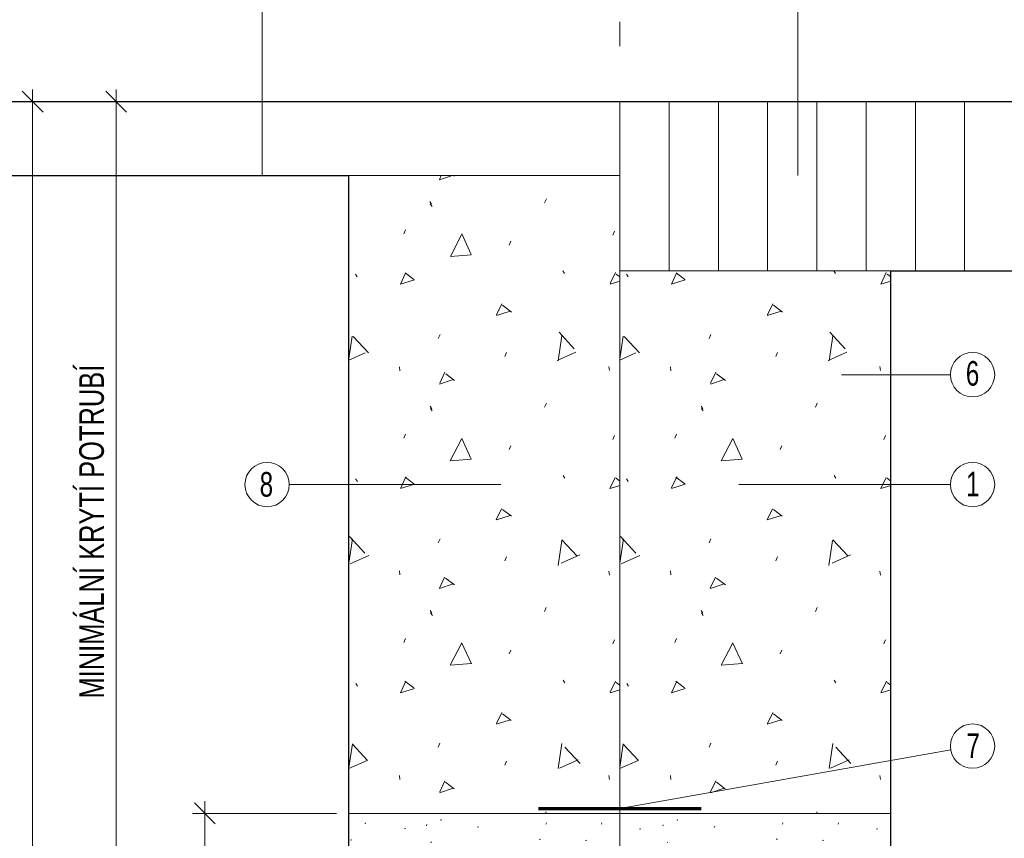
# Model space of a CAD drawing. Header units: metres. Extents: x -223.27 to -218.02, y -12.85 to -5.43.
# Tile 2 of 2: x -221.88 to -219.88, y -8.38 to -6.72. Entities that reach past the tile are written whole.
import ezdxf
from ezdxf.enums import TextEntityAlignment as Align

# ---------------------------------------------------------------- set-up
doc = ezdxf.new("R2010")
doc.units = ezdxf.units.M
doc.header["$MEASUREMENT"] = 0
doc.linetypes.add('DGN Style 3', pattern=[0.485511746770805, 0.3467941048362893, -0.1387176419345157])
doc.linetypes.add('DGN Style 4', pattern=[0.555217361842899, 0.2774352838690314, -0.1387176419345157, 0.0003467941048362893, -0.1387176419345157])
for name, color, linetype, lineweight in [('KOTY', 7, 'Continuous', 0), ('NÁVRH', 7, 'Continuous', 13), ('Vrstva 1', 7, 'Continuous', 0), ('ŠRAFY', 7, 'Continuous', 0)]:
    doc.layers.add(name, color=color, linetype=linetype, lineweight=lineweight)
doc.styles.add('STYLE-ARIAL', font='arial.ttf')

# ---------------------------------------------------------------- blocks, each defined once
blk = doc.blocks.new('KOTA_ZN250')
at = {"color": 0, "linetype": 'ByBlock', "lineweight": -2, "ltscale": 0.25}
for p, q in [((0.2121320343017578, 0.2121320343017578), (-0.2121320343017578, -0.2121320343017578)), ((3.814697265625e-10, -0.2500000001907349), (1.9073486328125e-10, 0.2499999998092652)), ((-0.2499999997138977, 0), (0.2500000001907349, -1.9073486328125e-10))]:
    blk.add_line(p, q, dxfattribs=at)

msp = doc.modelspace()

# ---------------------------------------------------------------- hatches: boundary and pattern name
at = {"layer": 'ŠRAFY'}
h = msp.add_hatch(dxfattribs=at)
h.set_pattern_fill('CONCRT', color=256, style=0, pattern_type=2)
h.set_pattern_definition([(65.00897900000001, (-220.487125, -7.319241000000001), (-0.4253750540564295, -0.829630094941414), [0.024627, -5.00968]), (322.820799, (-220.476721, -7.29692), (-2.126875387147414, 1.659260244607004), [0.022473, -4.78252]), (198.007182, (-220.458816, -7.310500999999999), (-0.8507502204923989, -0.4148152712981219), [0.02962799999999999, -1.312224]), (81.6658, (-220.361505, -7.410586), (-0.4253750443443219, -2.488890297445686), [0.05124099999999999, -2.883456]), (312.991377, (-220.354078, -7.359887), (-3.828375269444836, 4.148150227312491), [0.04540499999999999, -6.192786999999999]), (203.905856, (-220.323117, -7.393097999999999), (-3.828375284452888, -1.659260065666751), [0.041301, -5.076902]), (62.85449000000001, (-220.58054, -7.199816), (-0.4253751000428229, -0.4148154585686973), [0.051242, -0.881083]), (294.50154, (-220.557161, -7.154219), (-0.4253748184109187, 0.8296295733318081), [0.046241, -4.05655]), (185.066156, (-220.537984, -7.196295), (-0.4253747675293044, -1.478389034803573e-08), [0.04181699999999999, -4.655658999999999]), (303.127005, (-220.349658, -7.232674), (-2.126874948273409, 3.318519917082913), [0.006405, -5.442163]), (66.27539300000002, (-220.2502, -7.155419), (-0.8507498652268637, -2.074074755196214), [0.008745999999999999, -3.163004]), (66.27539300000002, (-220.38873, -7.504405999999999), (-0.8507498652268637, -2.074074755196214), [0.008745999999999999, -3.163004]), (66.27539300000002, (-220.46954, -7.401399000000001), (-0.8507498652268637, -2.074074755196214), [0.008745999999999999, -3.163004]), (276.50023, (-220.258413, -7.423703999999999), (8.978275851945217e-09, -0.4148146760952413), [0.008039, -3.749451]), (66.27539300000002, (-220.46066, -7.175841), (-0.8507498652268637, -2.074074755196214), [0.008745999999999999, -3.163004]), (66.27539300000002, (-220.604518, -7.364989), (-0.8507498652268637, -2.074074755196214), [0.008745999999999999, -3.163004]), (65.00897900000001, (-220.60274, -7.458231), (-0.4253750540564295, -0.829630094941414), [0.024627, -5.00968]), (322.820799, (-220.592336, -7.435910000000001), (-2.126875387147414, 1.659260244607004), [0.022473, -4.78252]), (198.007182, (-220.574431, -7.449491), (-0.8507502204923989, -0.4148152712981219), [0.02962799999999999, -1.312224]), (65.00897900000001, (-220.256415, -7.255764), (-0.4253750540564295, -0.829630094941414), [0.024627, -5.00968]), (322.820799, (-220.246011, -7.233442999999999), (-2.126875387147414, 1.659260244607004), [0.022473, -4.78252]), (198.007182, (-220.228106, -7.247024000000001), (-0.8507502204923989, -0.4148152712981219), [0.02962799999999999, -1.312224]), (303.127005, (-220.619623, -7.091616), (-2.126874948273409, 3.318519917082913), [0.006405, -5.442163]), (303.127005, (-220.1978, -7.089591), (-2.126874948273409, 3.318519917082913), [0.006405, -5.442163])])
h.paths.add_polyline_path([(-221.2104293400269, -7.033913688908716), (-221.2104293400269, -8.328913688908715), (-220.6604293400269, -8.328913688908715), (-220.6604293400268, -7.033913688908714)])
h = msp.add_hatch(dxfattribs=at)
h.set_pattern_fill('CONCRT', color=256, style=0, pattern_type=2)
h.set_pattern_definition([(65.00897900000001, (-219.937125, -7.319241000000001), (-0.4253750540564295, -0.829630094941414), [0.024627, -5.00968]), (322.820799, (-219.926721, -7.29692), (-2.126875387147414, 1.659260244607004), [0.022473, -4.78252]), (198.007182, (-219.908816, -7.310500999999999), (-0.8507502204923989, -0.4148152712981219), [0.02962799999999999, -1.312224]), (81.6658, (-219.811505, -7.410586), (-0.4253750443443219, -2.488890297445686), [0.05124099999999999, -2.883456]), (312.991377, (-219.804078, -7.359887), (-3.828375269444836, 4.148150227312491), [0.04540499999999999, -6.192786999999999]), (203.905856, (-219.773117, -7.393097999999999), (-3.828375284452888, -1.659260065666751), [0.041301, -5.076902]), (62.85449000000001, (-220.03054, -7.199816), (-0.4253751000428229, -0.4148154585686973), [0.051242, -0.881083]), (294.50154, (-220.007161, -7.154219), (-0.4253748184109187, 0.8296295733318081), [0.046241, -4.05655]), (185.066156, (-219.987984, -7.196295), (-0.4253747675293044, -1.478389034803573e-08), [0.04181699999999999, -4.655658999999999]), (303.127005, (-219.799658, -7.232674), (-2.126874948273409, 3.318519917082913), [0.006405, -5.442163]), (66.27539300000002, (-219.7002, -7.155419), (-0.8507498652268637, -2.074074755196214), [0.008745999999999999, -3.163004]), (66.27539300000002, (-219.83873, -7.504405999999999), (-0.8507498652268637, -2.074074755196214), [0.008745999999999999, -3.163004]), (66.27539300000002, (-219.91954, -7.401399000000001), (-0.8507498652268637, -2.074074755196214), [0.008745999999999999, -3.163004]), (276.50023, (-219.708413, -7.423703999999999), (8.978275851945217e-09, -0.4148146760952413), [0.008039, -3.749451]), (66.27539300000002, (-219.91066, -7.175841), (-0.8507498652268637, -2.074074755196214), [0.008745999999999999, -3.163004]), (66.27539300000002, (-220.054518, -7.364989), (-0.8507498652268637, -2.074074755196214), [0.008745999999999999, -3.163004]), (65.00897900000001, (-220.05274, -7.458231), (-0.4253750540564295, -0.829630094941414), [0.024627, -5.00968]), (322.820799, (-220.042336, -7.435910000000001), (-2.126875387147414, 1.659260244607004), [0.022473, -4.78252]), (198.007182, (-220.024431, -7.449491), (-0.8507502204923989, -0.4148152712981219), [0.02962799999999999, -1.312224]), (65.00897900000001, (-219.706415, -7.255764), (-0.4253750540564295, -0.829630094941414), [0.024627, -5.00968]), (322.820799, (-219.696011, -7.233442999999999), (-2.126875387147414, 1.659260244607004), [0.022473, -4.78252]), (198.007182, (-219.678106, -7.247024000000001), (-0.8507502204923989, -0.4148152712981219), [0.02962799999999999, -1.312224]), (303.127005, (-220.069623, -7.091616), (-2.126874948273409, 3.318519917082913), [0.006405, -5.442163]), (303.127005, (-219.6478, -7.089591), (-2.126874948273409, 3.318519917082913), [0.006405, -5.442163])])
h.paths.add_polyline_path([(-220.6604293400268, -7.227385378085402), (-220.6604293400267, -8.328913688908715), (-220.1104293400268, -8.328913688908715), (-220.1104293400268, -7.227385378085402)])
h = msp.add_hatch(dxfattribs=at)
h.set_pattern_fill('STUCCO', color=256, scale=0.1, style=0, pattern_type=2)
h.set_pattern_definition([(309.805571, (-220.5259807, -7.9978832), (-1.919999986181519, 2.399999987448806), [0.0007490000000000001, -3.7481708]), (333.434949, (-220.0470157, -8.4773432), (-0.4800000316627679, 4.323787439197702e-08), [0.0011674, -1.0721452]), (135, (-220.4934932, -8.1780057), (-4.440892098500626e-17, -0.4800000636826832), [0.001766, -0.6770565]), (135, (-220.4747432, -8.2653007), (-4.440892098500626e-17, -0.4800000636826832), [0.001766, -0.6770565]), (135, (-220.4984932, -8.416195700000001), (-4.440892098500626e-17, -0.4800000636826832), [0.001766, -0.6770565]), (135, (-220.5059932, -8.4548557), (-4.440892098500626e-17, -0.4800000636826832), [0.001766, -0.6770565]), (135, (-220.4497457, -8.464830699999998), (-4.440892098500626e-17, -0.4800000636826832), [0.001766, -0.6770565]), (135, (-220.3572532, -8.4511157), (-4.440892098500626e-17, -0.4800000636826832), [0.0017678, -0.6770547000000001]), (135, (-220.2672582, -8.4311607), (-4.440892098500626e-17, -0.4800000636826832), [0.001766, -0.6770565]), (206.565051, (-220.4822432, -8.220405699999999), (-0.4800000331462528, -0.4799999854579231), [0.002792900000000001, -1.0705198]), (206.565051, (-220.4984932, -8.2802657), (-0.4800000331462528, -0.4799999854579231), [0.002792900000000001, -1.0705198]), (206.565051, (-220.2922557, -8.4623357), (-0.4800000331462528, -0.4799999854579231), [0.002794, -1.0705187]), (135, (-220.4834932, -8.3151832), (-4.440892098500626e-17, -0.4800000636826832), [0.001766, -0.6770565]), (135, (-220.4697432, -8.4423832), (-4.440892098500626e-17, -0.4800000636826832), [0.001766, -0.6770565]), (135, (-220.3997482, -8.4598432), (-4.440892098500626e-17, -0.4800000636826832), [0.001766, -0.6770565]), (135, (-220.2372582, -8.4598432), (-4.440892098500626e-17, -0.4800000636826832), [0.001766, -0.6770565]), (71.565051, (-220.4693007, -8.3583307), (-0.4799999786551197, -0.9600000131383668), [0.002631, -1.5152623]), (71.565051, (-220.4134657, -8.4047532), (-0.4799999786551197, -0.9600000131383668), [0.002631, -1.5152623]), (71.565051, (-220.4925632, -8.1331807), (-0.4799999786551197, -0.9600000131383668), [0.002631, -1.5152623]), (71.565051, (-220.4448732, -8.0658682), (-0.4799999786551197, -0.9600000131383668), [0.002631, -1.5152623]), (71.565051, (-220.4937282, -8.0403357), (-0.4799999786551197, -0.9600000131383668), [0.002631, -1.5152623]), (71.565051, (-220.3518157, -8.044978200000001), (-0.4799999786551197, -0.9600000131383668), [0.002631, -1.5152623]), (71.565051, (-220.2669007, -8.0264082), (-0.4799999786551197, -0.9600000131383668), [0.002631, -1.5152623]), (71.565051, (-220.1482532, -8.0728332), (-0.4799999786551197, -0.9600000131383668), [0.002631, -1.5152623]), (71.565051, (-220.0947432, -8.0600657), (-0.4799999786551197, -0.9600000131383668), [0.002631, -1.5152623]), (71.565051, (-220.1145182, -8.1459482), (-0.4799999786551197, -0.9600000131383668), [0.002631, -1.5152623]), (71.565051, (-220.0993982, -8.219063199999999), (-0.4799999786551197, -0.9600000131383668), [0.002631, -1.5152623]), (71.565051, (-220.1412732, -8.2910182), (-0.4799999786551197, -0.9600000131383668), [0.002631, -1.5152623]), (71.565051, (-220.0935807, -8.3548507), (-0.4799999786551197, -0.9600000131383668), [0.002631, -1.5152623]), (71.565051, (-220.1296407, -8.4070757), (-0.4799999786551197, -0.9600000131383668), [0.002631, -1.5152623]), (71.565051, (-220.1121932, -8.4430532), (-0.4799999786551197, -0.9600000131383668), [0.002631, -1.5152623]), (71.565051, (-220.1529057, -8.4604607), (-0.4799999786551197, -0.9600000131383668), [0.002631, -1.5152623]), (71.565051, (-220.3308782, -8.3513682), (-0.4799999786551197, -0.9600000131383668), [0.002631, -1.5152623]), (71.565051, (-220.3925282, -8.2608432), (-0.4799999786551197, -0.9600000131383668), [0.002631, -1.5152623]), (71.565051, (-220.2878382, -8.149428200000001), (-0.4799999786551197, -0.9600000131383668), [0.002631, -1.5152623]), (71.565051, (-220.1819857, -8.1703207), (-0.4799999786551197, -0.9600000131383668), [0.002631, -1.5152623]), (71.565051, (-220.1878007, -8.242275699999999), (-0.4799999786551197, -0.9600000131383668), [0.002631, -1.5152623]), (71.565051, (-220.2959807, -8.2701282), (-0.4799999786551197, -0.9600000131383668), [0.002631, -1.5152623]), (71.565051, (-220.2506157, -8.324675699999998), (-0.4799999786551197, -0.9600000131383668), [0.002631, -1.5152623]), (71.565051, (-220.2180457, -8.3513682), (-0.4799999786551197, -0.9600000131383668), [0.002631, -1.5152623]), (71.565051, (-220.3692632, -8.1714807), (-0.4799999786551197, -0.9600000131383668), [0.002631, -1.5152623]), (71.565051, (-220.3995057, -8.114613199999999), (-0.4799999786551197, -0.9600000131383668), [0.002631, -1.5152623]), (135, (-220.1894082, -8.4261357), (-4.440892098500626e-17, -0.4800000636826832), [0.001766, -0.6770565]), (135, (-220.0835557, -8.3889957), (-4.440892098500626e-17, -0.4800000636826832), [0.001766, -0.6770565]), (135, (-220.2045282, -8.2938307), (-4.440892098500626e-17, -0.4800000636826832), [0.001766, -0.6770565]), (135, (-220.0870432, -8.2590132), (-4.440892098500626e-17, -0.4800000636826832), [0.001766, -0.6770565]), (135, (-220.2487307, -8.2021457), (-4.440892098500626e-17, -0.4800000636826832), [0.001766, -0.6770565]), (135, (-220.1033282, -8.1777732), (-4.440892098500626e-17, -0.4800000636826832), [0.001766, -0.6770565]), (135, (-220.2149982, -8.0988557), (-4.440892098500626e-17, -0.4800000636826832), [0.001766, -0.6770565]), (135, (-220.1533482, -8.0350232), (-4.440892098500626e-17, -0.4800000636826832), [0.001766, -0.6770565]), (135, (-220.3266657, -8.054753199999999), (-4.440892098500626e-17, -0.4800000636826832), [0.001766, -0.6770565]), (135, (-220.2952607, -8.0930532), (-4.440892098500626e-17, -0.4800000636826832), [0.001766, -0.6770565]), (135, (-220.4255407, -8.0315432), (-4.440892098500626e-17, -0.4800000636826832), [0.001766, -0.6770565]), (135, (-220.4348457, -8.1023357), (-4.440892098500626e-17, -0.4800000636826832), [0.001766, -0.6770565]), (135, (-220.4802107, -8.0953732), (-4.440892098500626e-17, -0.4800000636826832), [0.001766, -0.6770565]), (135, (-220.4360082, -8.1626857), (-4.440892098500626e-17, -0.4800000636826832), [0.001766, -0.6770565]), (135, (-220.3382982, -8.2137507), (-4.440892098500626e-17, -0.4800000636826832), [0.001766, -0.6770565]), (135, (-220.4255407, -8.2102682), (-4.440892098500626e-17, -0.4800000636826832), [0.001766, -0.6770565]), (135, (-220.3499307, -8.1278682), (-4.440892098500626e-17, -0.4800000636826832), [0.001766, -0.6770565]), (135, (-220.3987857, -8.3170407), (-4.440892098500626e-17, -0.4800000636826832), [0.001766, -0.6770565]), (192.528808, (-220.3411157, -8.3817182), (-1.920000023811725, -0.4800000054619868), [0.0026322, -4.4227491]), (192.528808, (-220.0782307, -8.3167282), (-1.920000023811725, -0.4800000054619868), [0.0026322, -4.4227491]), (192.528808, (-220.0724132, -8.1345182), (-1.920000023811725, -0.4800000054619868), [0.0026322, -4.4227491]), (192.528808, (-220.1456957, -8.2157582), (-1.920000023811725, -0.4800000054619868), [0.0026322, -4.4227491]), (192.528808, (-220.3492582, -8.291195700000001), (-1.920000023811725, -0.4800000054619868), [0.0026322, -4.4227491]), (192.528808, (-220.4679082, -8.4026082), (-1.920000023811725, -0.4800000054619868), [0.0026322, -4.4227491]), (192.528808, (-220.3783407, -8.1971882), (-1.920000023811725, -0.4800000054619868), [0.0026322, -4.4227491]), (192.528808, (-220.1643082, -8.1171107), (-1.920000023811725, -0.4800000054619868), [0.0026322, -4.4227491]), (192.528808, (-220.0747407, -8.0799707), (-1.920000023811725, -0.4800000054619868), [0.0026322, -4.4227491]), (192.528808, (-220.2050207, -8.0242632), (-1.920000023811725, -0.4800000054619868), [0.0026322, -4.4227491]), (192.528808, (-220.2492232, -8.0741682), (-1.920000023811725, -0.4800000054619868), [0.0026322, -4.4227491]), (192.528808, (-220.2317757, -8.1472832), (-1.920000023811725, -0.4800000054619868), [0.0026322, -4.4227491]), (192.528808, (-220.3318107, -8.4153757), (-1.920000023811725, -0.4800000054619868), [0.0026322, -4.4227491]), (192.528808, (-220.2468957, -8.3840407), (-1.920000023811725, -0.4800000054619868), [0.0026322, -4.4227491]), (192.528808, (-220.1375532, -8.360828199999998), (-1.920000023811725, -0.4800000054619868), [0.0026322, -4.4227491]), (71.565051, (-220.0737632, -8.1908282), (-0.4799999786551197, -0.9600000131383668), [0.002631, -1.5152623]), (71.565051, (-220.0644582, -8.3440232), (-0.4799999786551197, -0.9600000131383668), [0.002631, -1.5152623]), (71.565051, (-220.0714357, -8.4299032), (-0.4799999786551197, -0.9600000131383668), [0.002631, -1.5152623]), (71.565051, (-220.4646032, -8.0144207), (-0.4799999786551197, -0.9600000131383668), [0.002631, -1.5152623]), (71.565051, (-220.3948107, -8.0121007), (-0.4799999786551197, -0.9600000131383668), [0.002631, -1.5152623]), (71.565051, (-220.3040807, -8.023705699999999), (-0.4799999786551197, -0.9600000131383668), [0.002631, -1.5152623]), (71.565051, (-220.1179657, -8.0074582), (-0.4799999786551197, -0.9600000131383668), [0.002631, -1.5152623]), (71.565051, (-220.0621307, -8.0190632), (-0.4799999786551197, -0.9600000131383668), [0.002631, -1.5152623]), (71.565051, (-220.0574782, -8.0399532), (-0.4799999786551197, -0.9600000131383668), [0.002631, -1.5152623])])
h.paths.add_polyline_path([(-220.5138005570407, -8.843913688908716), (-220.1104293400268, -8.843913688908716), (-220.1104293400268, -8.328913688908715), (-221.2104293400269, -8.328913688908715), (-221.2104293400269, -8.843913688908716), (-220.807058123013, -8.843913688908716, -1.466287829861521)])

# ---------------------------------------------------------------- linework, layer by layer
at = {"layer": 'KOTY', "linetype": 'Continuous'}
for p, q in [((-221.8524889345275, -9.043913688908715), (-221.8524889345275, -6.883913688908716)), ((-220.6854293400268, -6.883913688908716), (-221.7774889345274, -6.883913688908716)), ((-221.6828920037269, -8.628913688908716), (-221.6828920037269, -6.883913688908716)), ((-220.6854293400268, -6.883913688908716), (-221.6078920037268, -6.883913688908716)), ((-221.2353052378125, -8.328913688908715), (-221.5278526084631, -8.328913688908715)), ((-221.5028526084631, -8.628913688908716), (-221.5028526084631, -8.328913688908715))]:
    msp.add_line(p, q, dxfattribs=at)
at = {"layer": 'NÁVRH', "lineweight": 13}
for p, q in [((-221.386545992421, -6.543371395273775), (-221.386545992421, -7.033913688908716)), ((-220.299217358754, -6.543371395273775), (-220.299217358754, -7.033913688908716))]:
    msp.add_line(p, q, dxfattribs=at)
at = {"layer": 'Vrstva 1', "color": 7, "linetype": 'DGN Style 4', "lineweight": 13}
msp.add_line((-220.6604293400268, -9.15174794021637), (-220.6604293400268, -6.721740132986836), dxfattribs=at)
at = {"layer": 'Vrstva 1', "color": 7, "linetype": 'Continuous', "lineweight": 30}
for p, q in [((-222.2390122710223, -6.883913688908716), (-219.0818464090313, -6.883913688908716)), ((-222.2390122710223, -7.033913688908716), (-221.2104293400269, -7.033913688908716)), ((-221.2104293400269, -9.043913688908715), (-221.2104293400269, -7.033913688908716)), ((-220.1104293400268, -7.227385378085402), (-219.0818464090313, -7.227385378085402)), ((-220.1104293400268, -9.043913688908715), (-220.1104293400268, -7.227385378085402))]:
    msp.add_line(p, q, dxfattribs=at)
at = {"layer": 'Vrstva 1', "color": 7, "linetype": 'Continuous', "lineweight": 13}
for p, q in [((-220.6604293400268, -6.883913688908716), (-220.6604293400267, -7.227385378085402)), ((-220.5604293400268, -6.883913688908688), (-220.5604293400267, -7.227385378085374)), ((-220.4604293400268, -6.883913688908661), (-220.4604293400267, -7.227385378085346)), ((-220.3604293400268, -6.883913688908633), (-220.3604293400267, -7.227385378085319)), ((-220.2604293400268, -6.883913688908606), (-220.2604293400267, -7.227385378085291)), ((-220.1604293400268, -6.883913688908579), (-220.1604293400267, -7.227385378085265)), ((-220.0604293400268, -6.883913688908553), (-220.0604293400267, -7.227385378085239)), ((-219.9604293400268, -6.883913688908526), (-219.9604293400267, -7.227385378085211)), ((-221.2104293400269, -7.033913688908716), (-220.6604293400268, -7.033913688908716)), ((-220.6604293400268, -7.227385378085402), (-220.1104293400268, -7.227385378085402)), ((-219.9893580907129, -7.438225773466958), (-220.2104293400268, -7.438225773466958)), ((-221.3315005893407, -7.661413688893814), (-220.9017130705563, -7.661413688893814)), ((-219.9893580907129, -7.661413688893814), (-220.4191456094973, -7.661413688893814)), ((-219.9886701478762, -8.200084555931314), (-220.6604293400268, -8.318913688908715)), ((-221.2104293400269, -8.328913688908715), (-220.1104293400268, -8.328913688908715))]:
    msp.add_line(p, q, dxfattribs=at)
at = {"layer": 'Vrstva 1', "color": 7, "linetype": 'DGN Style 3', "lineweight": 70}
msp.add_line((-220.8254293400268, -8.318913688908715), (-220.4954293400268, -8.318913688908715), dxfattribs=at)
at = {"layer": 'Vrstva 1', "color": 7, "linetype": 'Continuous', "lineweight": 13}
for centre in [(-219.9443580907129, -7.438225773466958), (-221.3765005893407, -7.661413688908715), (-219.9443580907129, -7.661413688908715), (-219.9443580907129, -8.192246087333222)]:
    msp.add_circle(centre, 0.04500000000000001, dxfattribs=at)
at = {"layer": 'ŠRAFY', "flags": 128}
for points in [[(-221.2104293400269, -7.033913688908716), (-221.2104293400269, -8.328913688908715), (-220.6604293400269, -8.328913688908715), (-220.6604293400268, -7.033913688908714)], [(-220.6604293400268, -7.227385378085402), (-220.6604293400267, -8.328913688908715), (-220.1104293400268, -8.328913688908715), (-220.1104293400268, -7.227385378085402)]]:
    msp.add_lwpolyline(points, close=True, dxfattribs=at)
msp.add_lwpolyline([(-220.5138005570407, -8.843913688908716), (-220.1104293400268, -8.843913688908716), (-220.1104293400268, -8.328913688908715), (-221.2104293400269, -8.328913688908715), (-221.2104293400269, -8.843913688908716), (-220.807058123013, -8.843913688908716, -1.466287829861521)], format="xyb", close=True, dxfattribs=at)

# ---------------------------------------------------------------- block references
at = {"layer": 'KOTY', "linetype": 'Continuous', "xscale": 0.09998000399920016, "yscale": 0.09998000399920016, "rotation": 90}
for p in [(-221.8524889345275, -6.883913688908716), (-221.6828920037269, -6.883913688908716), (-221.5028526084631, -8.328913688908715)]:
    msp.add_blockref('KOTA_ZN250', p, dxfattribs=at)

# ---------------------------------------------------------------- texts
at = {"layer": 'KOTY', "linetype": 'Continuous', "style": 'STYLE-ARIAL', "width": 0.74}
msp.add_text('MINIMÁLNÍ KRYTÍ POTRUBÍ', height=0.05, rotation=90, dxfattribs=at).set_placement((-221.7328371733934, -7.756879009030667), align=Align.MIDDLE_CENTER)
at = {"layer": 'Vrstva 1', "color": 7, "linetype": 'Continuous', "lineweight": 0, "style": 'STYLE-ARIAL', "width": 0.7000000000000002}
for s, p in [('6', (-219.9579492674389, -7.435507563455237)), ('1', (-219.9573672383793, -7.660428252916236)), ('7', (-219.9568639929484, -8.191459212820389))]:
    msp.add_text(s, height=0.04999999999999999, dxfattribs=at).set_placement(p, align=Align.MIDDLE_LEFT)
msp.add_text('8', height=0.04999999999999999, dxfattribs=at).set_placement((-221.3642844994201, -7.660849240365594), align=Align.MIDDLE_RIGHT)

doc.saveas('drawing.dxf')
